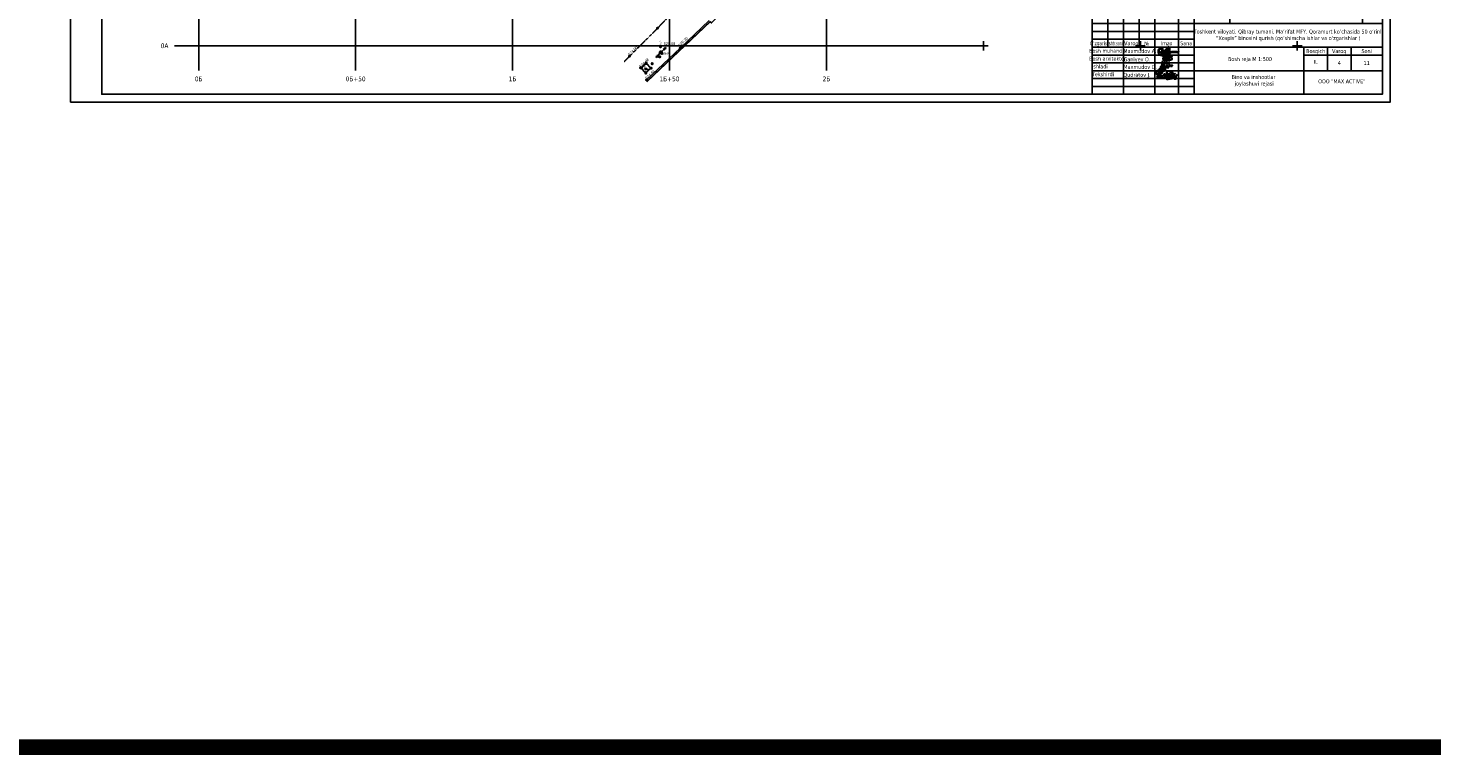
# Model space of a CAD drawing. Header units: millimetres. Extents: x 767170 to 66149698, y -983507 to 2493658.
# Tile 134 of 256: x 2255061 to 2702303, y -983507 to -752016. Entities that reach past the tile are written whole.
import ezdxf
from ezdxf.enums import TextEntityAlignment as Align

# ---------------------------------------------------------------- set-up
doc = ezdxf.new("R2010")
doc.units = ezdxf.units.MM
doc.linetypes.add('Д_ТРОТ_ТРУБА', pattern=[3, 1.5, -1.5])
for name, color, linetype in [('(001) Сетка', 92, 'Continuous'), ('(013) Газ', 30, 'ИК_Газопровод -------г--------'), ('(016) Кабель', 1, 'Continuous'), ('(022) Возд. Линии', 7, 'Continuous'), ('(025) Дорога', 7, 'Continuous'), ('(035) Откосы', 7, 'Continuous'), ('(038) Деревья', 7, 'Continuous'), ('(040) Ограда', 7, 'Continuous'), ('A_STROYSETKA', 5, 'Continuous'), ('V-NODE-TEXT', 11, 'Continuous'), ('Пикет', 7, 'Continuous')]:
    doc.layers.add(name, color=color, linetype=linetype)
doc.layers.add('ВВГ 3х2.5', color=5, linetype='Continuous', lineweight=40)
doc.styles.add('BM-431', font='txt')
doc.styles.add('COMPLEX', font='tahoma.ttf')
doc.styles.add('D-431', font='txt')
doc.styles.get("Standard").update_dxf_attribs({"font": 'isocpeui.ttf'})
doc.linetypes.add('GAZ_VOZDUSH', pattern='A,1,-2,["~",Standard,S=3,R=0,X=-1.5,Y=-1.5],-1,10', length=14)
doc.linetypes.add('ИК_Газопровод -------г--------', pattern='A,9,-0.6,["Г",Standard,S=1.2,R=0,X=0,Y=-0.6],-1.2', length=10.8)
doc.linetypes.add('ОГРАДА_БЕТ', pattern='A,4,["|",Standard,S=0.8,R=0,X=0,Y=-0.8],4', length=8)
doc.linetypes.add('ПОДПОРНАЯ СТЕНКА', pattern='A,2,["V",Standard,S=1.2,R=0,X=0,Y=-1.2],0.2,["V",Standard,S=0.8,R=0,X=0,Y=-0.8],0.25,["V",Standard,S=0.3,R=0,X=0,Y=-0.3],0.25', length=2.7)

# ---------------------------------------------------------------- blocks, each defined once
blk = doc.blocks.new('A$C77aec0c1')
at = {"color": 184, "lineweight": 30}
for points in [[(-78, 25), (-78, 20), (-80, 15), (-83, 15), (-86, 18), (-88, 25), (-88, 33), (-86, 42), (-83, 45), (-80, 45), (-75, 37), (-71, 24), (-70, 13), (-71, 2), (-72, -8), (-74, -12), (-77, -12), (-79, -10), (-81, -3), (-81, 3), (-79, 6), (-76, 8), (-74, 9)], [(-70, 9), (-64, 15), (-63, 26), (-65, 36), (-66, 41), (-66, 40), (-65, 39), (-64, 31), (-63, 26), (-62, 17), (-61, 8), (-61, -1), (-60, -9), (-59, -12), (-60, -10), (-60, -9), (-61, 4), (-62, 10), (-62, 15), (-62, 17), (-61, 15), (-58, 16), (-57, 21), (-57, 31), (-56, 37), (-53, 40), (-50, 40), (-46, 35), (-45, 30), (-46, 26), (-49, 25), (-50, 25)], [(-57, 20), (-56, 12), (-53, 2), (-51, -4), (-48, -7), (-43, -8), (-40, -6), (-39, -1), (-40, 3), (-41, 6), (-44, 8), (-47, 7), (-48, 6)], [(-30, 1), (-30, 17), (-28, 20), (-26, 20), (-21, 14), (-19, 5), (-17, -7), (-19, -11), (-22, -11), (-24, -8), (-23, -1), (-20, 7), (-17, 14), (-14, 19), (-10, 18), (-6, 11), (-5, -2), (-5, -9), (-9, -10), (-12, -7), (-11, 0), (-8, 6), (-7, 13), (-5, 18), (0, 21), (4, 18), (6, 10), (7, 1), (8, -7), (5, -9), (0, -8), (0, -1), (3, 7), (8, 16), (11, 20), (16, 20), (19, 13), (20, 1), (19, -6), (17, -9), (14, -9), (12, -1), (15, 7), (20, 14), (24, 20), (31, 21), (35, 15), (36, 1), (34, -6), (29, -6), (27, -3), (30, 6), (35, 12), (40, 19), (40, 25), (41, 24), (44, -5), (44, -4), (43, 10), (43, 12), (45, 17), (50, 21), (52, 22), (51, 22)], [(-10, 26), (-11, 31), (-6, 37), (1, 43), (6, 44), (10, 42), (12, 38), (15, 34), (18, 33), (25, 34), (29, 35), (34, 34), (35, 34)], [(43, 11), (45, 8), (48, 6), (52, 4), (55, 0), (58, -6), (59, -11), (59, -15), (57, -18), (52, -19), (48, -18), (46, -16), (46, -13), (48, -9), (51, -6), (55, -3), (58, 1), (62, 6), (67, 13), (70, 18)], [(-12, -17), (-3, -18), (8, -16), (18, -15), (25, -13), (31, -13)]]:
    blk.add_spline(points, degree=3, dxfattribs=at)
blk = doc.blocks.new('Odil Ganiyev')
at = {"color": 184, "lineweight": 30}
for points, knots in [([(278093, -189111), (278063, -189124), (277979, -189180), (277976, -189469), (278121, -189357), (278159, -189260), (278167, -189222)], [0, 0, 0, 0, 84.0196501, 319.3343003, 434.0069741, 519.963926, 519.963926, 519.963926, 519.963926]), ([(278167, -189222), (278181, -189151), (278171, -189084), (278111, -189103), (278093, -189111)], [526.8260919, 526.8260919, 526.8260919, 526.8260919, 665.5590851, 706.3961258, 706.3961258, 706.3961258, 706.3961258]), ([(278396, -189316), (278466, -189243), (278495, -189145), (278487, -189009), (278378, -188944), (278332, -188998), (278319, -189020), (278305, -189050), (278280, -189134), (278300, -189288), (278388, -189386)], [0, 0, 0, 0, 210.3316615, 341.5442092, 437.9935387, 521.2099933, 521.2099933, 521.2099933, 602.6433944, 823.0151487, 823.0151487, 823.0151487, 823.0151487]), ([(278617, -189118), (278680, -189058), (278780, -189127), (278817, -189262), (278675, -189400), (278595, -189412), (278531, -189410)], [498.2112386, 498.2112386, 498.2112386, 498.2112386, 560.9624335, 628.5608441, 789.1848952, 992.2030793, 992.2030793, 992.2030793, 992.2030793]), ([(278604, -188939), (278630, -188908), (278658, -188890), (278746, -188897), (278776, -188980), (278743, -189054), (278691, -189101), (278617, -189118)], [0, 0, 0, 0, 59.3016868, 137.8344496, 232.6714706, 306.9556541, 371.4434607, 371.4434607, 371.4434607, 371.4434607])]:
    blk.add_open_spline(points, degree=3, knots=knots, dxfattribs=at)
for points in [[(278174, -189155), (278173, -189633), (278135, -189699), (278036, -189702), (278008, -189605), (278074, -189469), (278128, -189405), (278218, -189288)], [(278009, -189095), (278081, -189029), (278139, -189055), (278204, -188993)], [(278218, -189288), (278220, -189298), (278251, -189229), (278258, -189294), (278315, -189206), (278295, -189231), (278320, -189288), (278380, -189198), (278355, -189239), (278384, -189286), (278449, -189192), (278428, -189223), (278438, -189281), (278515, -189197), (278494, -189208), (278505, -189282), (278604, -188932), (278563, -189514)], [(278213, -189509), (278316, -189388), (278340, -189483), (278421, -189425), (278521, -189382)]]:
    blk.add_spline(points, degree=3, dxfattribs=at)
blk = doc.blocks.new('A$C919267a4')
at = {"color": 184, "lineweight": 30}
for points in [[(-21.3, -6.1), (-26.6, -9.2), (-30, -12.6), (-31.7, -15.6), (-31.7, -17.4), (-30.8, -19.7), (-28.5, -22.1), (-26.4, -22.8), (-24.1, -22.1), (-22.8, -19.9), (-19.7, -13.8), (-13.8, 4.3), (-12.2, 9.7), (-8.9, 21.2), (-7.7, 23.3), (-6.4, 23.3), (-5.9, 20.4), (-14, 7.1), (-17.1, 3.7), (-18.8, 2.2), (-19.6, 2.2), (-19.6, 3.6), (-18.9, 3.6)], [(-14.8, -1.9), (-15, -1.4), (-15.4, -1.7), (-17.2, -7.9), (-16.8, -9.1), (-16.1, -9.5), (-13.5, -8.6), (-8.6, -0.6), (-8.6, 0.1), (-9.3, 0.3), (-9.8, -0.4), (-11.7, -5), (-11.7, -6.7), (-10, -8.1), (-5.8, -5), (-3.6, -1.3), (-3.6, 0), (-4, 0.5), (-4.7, -0.3), (-6.8, -4.2), (-6.8, -5.9), (-5.1, -5.9), (-2, -4.1), (0.1, -0.2), (0.1, 0), (-0.4, -1), (-1.5, -4.2), (2.8, -1.7), (3.5, 0), (3.4, 0), (3, -1.5), (3, -3.7), (11.1, 1.3), (13.9, 4.6), (16.5, 11), (17.2, 13.2), (16.1, 13.9), (14.7, 12.8), (12.1, 5.4), (8.5, -4.7), (4.2, -16.8), (1.8, -21), (-1.5, -22.6), (-6.9, -17.1), (-5.8, -13.2), (5.3, -6.4)], [(0.5, 7.1), (-0.3, 5.9), (0, 4.7), (2.3, 7.9), (-0.4, 13.3), (-10.2, 8.1), (-13.5, -1.1), (-14, -3.1), (-9.4, -6.1), (-3, -4.9), (17.5, 3.9), (36.4, 10.4), (43.8, 11.6), (45.2, 11.6), (41, 4.4), (39.6, 1.8), (39.6, -0.3)], [(17.9, 0.1), (19.5, 1.2), (19.5, -2.1), (22.2, -2.8), (26.1, 1), (28.7, 4.6), (25.6, 22), (16.9, 24), (8.4, 22.4), (-1.3, 15.8), (-3.7, 9.3), (-2.3, 4.9)], [(21.3, 8.5), (16.2, -4.1)]]:
    blk.add_spline(points, degree=3, dxfattribs=at)
blk = doc.blocks.new('A$Cd6f3408b')
at = {"color": 184, "lineweight": 40}
blk.add_spline([(616, 1465), (-947, -417), (-1252, -652), (-1377, -542), (-1370, -167), (-1260, 887), (-1268, 1192), (-1502, 1340), (-2010, 1192), (-2432, 864), (-2581, 457), (-2487, -160), (-2081, -581), (-1401, -855), (-979, -910), (-832, -860), (-636, -625), (-174, 654), (-43, 953), (324, 1461), (624, 1721), (355, 828), (-49, -105), (-207, -514), (-231, -808), (185, -251), (607, 468), (822, 863), (987, 1193), (892, 951), (736, 416), (641, 15), (607, -367), (663, -542), (819, -380), (1064, -55), (1091, 186), (911, 407), (586, 553), (127, 566), (-409, 538), (-1030, 443), (-1618, 290), (-1743, 217), (-1505, 24), (-1171, -9), (1352, 162), (2050, 232), (3192, 214), (4089, 40)], degree=3, dxfattribs=at)
blk = doc.blocks.new('A$C5df6ade7')
at = {"color": 0, "linetype": 'Continuous', "lineweight": -2}
for p, q in [((-87500, 27500), (-87500, 15000)), ((-82500, 27500), (-82500, 0)), ((-77500, 27500), (-77500, 15000)), ((-72500, 27500), (-72500, 0)), ((-65000, 27500), (-65000, 0)), ((-60000, 0), (-60000, 27495)), ((-92500, 25000), (-60000, 25000)), ((-92500, 22500), (-60000, 22500)), ((-60000, 22500), (0, 22500)), ((-92500, 20000), (-60000, 20000)), ((-92500, 17500), (-60000, 17500)), ((-92500, 15000), (0, 15000)), ((-25000, 0), (-25000, 15000)), ((-25000, 15000), (-25000, 0)), ((-17500, 15000), (-17500, 7500)), ((-10000, 15000), (-10000, 7500)), ((-92500, 12500), (-60000, 12500)), ((-92500, 10000), (-60000, 10000)), ((-25000, 12500), (0, 12500)), ((-92500, 7500), (-60000, 7500)), ((-92500, 5000), (-60000, 5000)), ((-60000, 7500), (0, 7500)), ((-92500, 2500), (-60000, 2500))]:
    blk.add_line(p, q, dxfattribs=at)
for points in [[(-92500, 27500), (0, 27500), (0, 0), (-92500, 0)], [(0, 0), (-92500, 0), (-92500, 27500), (0, 27500)]]:
    blk.add_lwpolyline(points, close=True, dxfattribs=at)
for points in [[(-48653, 27500), (-48653, 22500)], [(-6295, 27500), (-6295, 22500)]]:
    blk.add_lwpolyline(points)
blk.add_blockref('A$Cd6f3408b', (-68783, 13274))
for name, p, xscale, yscale, zscale in [('A$C919267a4', (-69537, 8612), 56.20031943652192, 56.20031943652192, 56.20031943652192), ('A$C77aec0c1', (-68252, 5613), 42.46449330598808, 42.46449330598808, 42.46449330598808)]:
    blk.add_blockref(name, p, dxfattribs=dict(xscale=xscale, yscale=yscale, zscale=zscale))
at = {"xscale": 3.545208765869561, "yscale": 3.545208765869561, "zscale": 3.545208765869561, "rotation": 351.5695638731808}
blk.add_blockref('Odil Ganiyev', (-946426, 819754), dxfattribs=at)
at = {"color": 0, "linetype": 'Continuous', "lineweight": -2, "style": 'COMPLEX'}
for s, p in [('2026-yil', (-55002, 24942)), ('BR', (-3274, 24900)), ('Varoq', (-80000, 16250)), ('№', (-75104, 16175)), ('Imzo', (-68750, 16250)), ('Sana', (-62500, 16250)), ('Bosqich', (-21250, 13750)), ('Varoq', (-13750, 13750)), ('Soni', (-5000, 13750)), ('Ishladi', (-90025, 8851)), ('Bosh reja М 1:500', (-42178, 11217)), ('IL', (-21250, 10326)), ('11', (-5000, 10000)), ('Tekshirdi', (-89033, 6386)), ('ООО "MAX ACTIVE"', (-12934, 4130))]:
    blk.add_text(s, height=1250, dxfattribs=at).set_placement(p, align=Align.MIDDLE_CENTER)
for s, width, p in [("O'zgarish", 0.75, (-90000, 16250)), ('Bosh muhandis', 0.85, (-87543, 13845)), ('Bosh arxitektor', 0.85, (-87539, 11336))]:
    blk.add_text(s, height=1250, dxfattribs=dict(at, width=width)).set_placement(p, align=Align.MIDDLE_CENTER)
at = {"color": 0, "linetype": 'Continuous', "lineweight": -2, "style": 'COMPLEX', "width": 0.648216}
blk.add_text('Ishtr.soni', height=1250, dxfattribs=at).set_placement((-87373, 15605), (-82748, 15605), align=Align.FIT)
at = {"color": 0, "linetype": 'Continuous', "lineweight": -2, "style": 'COMPLEX'}
for s, p in [('Maxmudov A.', (-82497, 13118)), ('Ganiyev O.', (-82453, 10489)), ('Maxmudov D.', (-82497, 8089)), ('Qudratov J.', (-82497, 5562))]:
    blk.add_text(s, height=1250, dxfattribs=at).set_placement(p)
at = {"insert": (-30000, 18750), "char_height": 1250, "width": 60000, "attachment_point": 5, "style": 'COMPLEX'}
blk.add_mtext('Toshkent viloyati, Qibray tumani, Ma’rifat MFY, Qoramurt ko‘chasida 50 o‘rinli “Xospis” binosini qurish (qo‘shimcha ishlar va o‘zgarishlar )', dxfattribs=at)
blk = doc.blocks.new('A11111111111')
blk.add_lwpolyline([(-186450, -2503181), (654550, -2503181), (654550, -1909181), (-186450, -1909181)], close=True)
for points in [[(649550, -2498181), (-166450, -2498181), (-166450, -1914181), (649550, -1914181), (649550, -2498181)], [(654550, -2498181), (654550, -1914181)]]:
    blk.add_lwpolyline(points)
at = {"xscale": 2.00000000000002, "yscale": 2.00000000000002, "zscale": 2.00000000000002}
blk.add_blockref('A$C5df6ade7', (649552, -2498181), dxfattribs=at)
blk = doc.blocks.new('Setka')
at = {"layer": '(001) Сетка'}
for p, q in [((-1.5, 0), (1.5, 0)), ((0, 1.5), (0, -1.5))]:
    blk.add_line(p, q, dxfattribs=at)
blk = doc.blocks.new('Topo Xos')
at = {"layer": '(001) Сетка', "transparency": 16777216}
for p in [(-143.34, -186.03), (-93.34, -186.03), (-43.34, -186.03), (6.66, -186.03), (56.66, -186.03), (106.66, -186.03), (156.66, -186.03), (206.66, -186.03)]:
    blk.add_blockref('Setka', p, dxfattribs=at)
blk = doc.blocks.new('A$Cccaa34c6')
at = {"layer": 'A_STROYSETKA', "linetype": 'Continuous'}
for p, q in [((0, 250000), (0, -7850.6)), ((50000, 250000), (50000, -7850.6)), ((100000, 250000), (100000, -7850.6)), ((150000, 250000), (150000, -7850.6)), ((200000, 250000), (200000, -7850.6)), ((-7707.2, 200000), (250000, 200000)), ((-7707.2, 150000), (250000, 150000)), ((-7707.2, 100000), (250000, 100000)), ((-7707.2, 50000), (250000, 50000)), ((-7707.2, 0), (250000, 0))]:
    blk.add_line(p, q, dxfattribs=at)
at = {"layer": 'A_STROYSETKA', "style": 'COMPLEX'}
for s, p in [('2A', (-9658, 200000)), ('1A+50', (-9658, 150000)), ('1A', (-9658, 100000)), ('0A+50', (-9658, 50000)), ('0A', (-9658, 0))]:
    blk.add_text(s, height=1500, dxfattribs=at).set_placement(p, align=Align.MIDDLE_RIGHT)
for s, p in [('0Б', (0, -9801.4)), ('0Б+50', (50000, -9801.4)), ('1Б', (100000, -9801.4)), ('1Б+50', (150000, -9801.4)), ('2Б', (200000, -9801.4))]:
    blk.add_text(s, height=1500, dxfattribs=at).set_placement(p, align=Align.TOP_CENTER)
blk = doc.blocks.new('U1081')
at = {"color": 7, "const_width": 0.375}
blk.add_lwpolyline([(0.0125, 0.0125, 1), (-0.0125, -0.0125, 1), (0.0125, 0.0125)], format="xyb", close=True, dxfattribs=at)
at = {"color": 7}
blk.add_circle((0, 0), 0.5, dxfattribs=at)
at = {"color": 4, "oblique": 15}
blk.add_attdef('Z', (1.177455, -0.732602), '', height=2, dxfattribs=at)
blk = doc.blocks.new('ell')
at = {"const_width": 0.05}
for points in [[(0, 0.8), (-0.5, 0.3)], [(0, 1.2), (-0.44, 0.76)], [(0, 1.6), (-0.39, 1.21)], [(0, 2), (-0.33, 1.67)], [(0, 0), (0, 2)], [(0, 2), (0.33, 1.67)], [(0, 1.6), (0.39, 1.21)], [(0, 1.2), (0.44, 0.76)], [(0, 0.8), (0.5, 0.3)], [(0, 0), (0.38, 0)]]:
    blk.add_lwpolyline(points, dxfattribs=at)
blk = doc.blocks.new('asdaw1234141')
at = {"layer": '(013) Газ', "linetype": 'GAZ_VOZDUSH', "ltscale": 600, "flags": 128}
blk.add_lwpolyline([(18190, -35262), (9748, -44491), (-36618, -92749), (-37103, -92367), (-57221, -111523)], dxfattribs=at)
at = {"layer": '(016) Кабель', "color": 0}
for p, q in [((-58035, -107208, 524797), (-57523, -107756, 524797)), ((-57523, -107756, 524797), (-57533, -107013, 524797)), ((-57533, -107013, 524797), (-56850, -107744, 524797)), ((-57249, -107500, 524797), (-57066, -107329, 524797)), ((-57066, -107329, 524797), (-56850, -107744, 524797)), ((-56850, -107744, 524797), (-57249, -107500, 524797))]:
    blk.add_line(p, q, dxfattribs=at)
at = {"layer": '(016) Кабель', "color": 0, "linetype": 'ByBlock', "const_width": 125, "elevation": 524548}
blk.add_lwpolyline([(-52592, -102442, 1), (-52219, -102410, 1)], format="xyb", close=True, dxfattribs=at)
at = {"layer": '(016) Кабель', "color": 0, "elevation": 524843}
blk.add_lwpolyline([(-58982, -107022), (-57468, -105608), (-56016, -107162), (-57531, -108577)], close=True, dxfattribs=at)
at = {"layer": '(022) Возд. Линии'}
for p, q in [((-52927, -102295, 524466), (-54297, -103752, 524466)), ((-53955, -103387, 524466), (-53794, -102852, 524466)), ((-52575, -101941, 524466), (-51122, -100565, 524466)), ((-51485, -100909, 524466), (-52020, -101071, 524466)), ((-51485, -100909, 524466), (-51676, -101435, 524466)), ((-51122, -100565, 524466), (-51657, -100728, 524466)), ((-51122, -100565, 524466), (-51313, -101091, 524466)), ((-54297, -103752, 524466), (-54137, -103216, 524466)), ((-54297, -103752, 524466), (-53773, -103559, 524466)), ((-53955, -103387, 524466), (-53430, -103194, 524466))]:
    blk.add_line(p, q, dxfattribs=at)
at = {"layer": '(025) Дорога', "linetype": 'Д_ТРОТ_ТРУБА', "elevation": 524612}
blk.add_lwpolyline([(-64493, -105070), (-53854, -94447), (-47824, -88199), (-45983, -86685), (-44042, -84841), (-41326, -81884), (-39588, -79458), (-31164, -70747), (-21589, -60944), (-12051, -51459), (-2009, -41732), (6767, -33428), (12566, -27815), (14277, -26160)], dxfattribs=at)
at = {"layer": '(035) Откосы', "linetype": 'ПОДПОРНАЯ СТЕНКА', "elevation": 524589}
blk.add_lwpolyline([(-57602, -108781), (-55834, -107130), (-57427, -105424), (-59195, -107075)], close=True, dxfattribs=at)
at = {"layer": '(040) Ограда', "linetype": 'ОГРАДА_БЕТ', "elevation": 524372}
blk.add_lwpolyline([(-57303, -110837), (-46575, -100737), (-37378, -91968)], dxfattribs=at)
at = {"layer": '(040) Ограда', "elevation": 524372}
blk.add_lwpolyline([(-57028, -111128), (-46299, -101027), (-37063, -92221)], dxfattribs=at)
at = {"color": 7, "const_width": 188, "elevation": 524466}
blk.add_lwpolyline([(-52750, -102106, 1), (-52762, -102119, 1), (-52750, -102106)], format="xyb", close=True, dxfattribs=at)
at = {"color": 7}
blk.add_circle((-52756, -102112, 524466), 250, dxfattribs=at)
at = {"layer": 'Пикет', "color": 7, "linetype": 'ByBlock', "lineweight": -2, "transparency": 16777216}
for p in [(-53854, -94447, 525198), (-52908, -100345, 525081), (-52756, -102112, 524759), (-52406, -102426, 524841), (-46575, -100737, 525204), (-62725, -103305, 524905), (-59195, -107075, 524882), (-58962, -107006, 525136), (-57471, -105639, 525112), (-57422, -105419, 524938), (-55996, -107146, 525090), (-55834, -107130, 524721), (-55532, -105722, 524642), (-53134, -103521, 524727), (-57568, -108741, 524709), (-57511, -108514, 525090), (-57303, -110837, 524665)]:
    blk.add_point(p, dxfattribs=at)
at = {"layer": '(022) Возд. Линии', "xscale": 499.9999999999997, "yscale": 499.9999999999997, "zscale": 499.9999999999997, "rotation": 4.802156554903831}
for p in [(-55532, -105722, 524349), (-53134, -103521, 524434)]:
    blk.add_blockref('U1081', p, dxfattribs=at)
at = {"layer": '(038) Деревья', "linetype": 'Continuous', "xscale": 1000, "yscale": 1000, "zscale": 1000}
blk.add_blockref('ell', (-52908, -100345, 524788), dxfattribs=at)
at = {"layer": '(016) Кабель', "color": 0, "linetype": 'ByBlock', "style": 'BM-431'}
blk.add_text('вых.', height=875, dxfattribs=at).set_placement((-52118, -102733, 524548))
at = {"layer": '(016) Кабель', "color": 0}
blk.add_text('м', height=875, rotation=134.33398, dxfattribs=at).set_placement((-57444, -106746, 524797))
at = {"color": 4, "oblique": 15}
for p in [(7915, -43169, 526510), (-14957, -65237, 525926), (-30354, -80716, 525694), (-52139, -102428, 524466)]:
    blk.add_attdef('Z', p, '', height=1000, rotation=4.80216, dxfattribs=at)
at = {"layer": 'V-NODE-TEXT', "color": 7, "linetype": 'ByBlock', "char_height": 875, "attachment_point": 4, "style": 'D-431'}
for s, insert, rotation in [('{\\fD431|b0|i0|c0|p34;525.20}', (-46982, -99993, 525204), 43.65725), ('{\\fD431|b0|i0|c0|p34;524.90}', (-62951, -102937, 524905), 44.95532), ('{\\fD431|b0|i0|c0|p34;524.88}', (-59409, -106700, 524882), 43.12677), ('{\\fD431|b0|i0|c0|p34;524.66}', (-57517, -110462, 524665), 43.27127)]:
    blk.add_mtext(s, dxfattribs=dict(at, insert=insert, rotation=rotation))
at = {"layer": 'V-NODE-TEXT', "color": 7, "linetype": 'ByBlock', "insert": (-51847, -99342, 525081), "char_height": 875, "attachment_point": 4, "style": 'D-431'}
blk.add_mtext('{\\fD431|b0|i0|c0|p34;525.08}', dxfattribs=at)

msp = doc.modelspace()

# ---------------------------------------------------------------- linework, layer by layer
at = {"color": 5, "const_width": 5000}
msp.add_lwpolyline([(769670.35, -316390.45), (6017589.4, -316390.45), (6017589.4, -981006.92), (769670.35, -981006.92)], close=True, dxfattribs=at)

# ---------------------------------------------------------------- block references
at = {"xscale": 0.5, "yscale": 0.5, "zscale": 0.5}
msp.add_blockref('A11111111111', (2361748.15, 475993.25), dxfattribs=at)

# ---------------------------------------------------------------- texts
at = {"color": 0, "linetype": 'Continuous', "lineweight": -2, "style": 'COMPLEX'}
msp.add_text('4', height=1250, dxfattribs=at).set_placement((2672774.23, -763097.37), align=Align.MIDDLE_CENTER)
at = {"insert": (2631291.24, -766973.63), "char_height": 1250, "width": 27867.927, "attachment_point": 1, "style": 'COMPLEX'}
msp.add_mtext('\\pi7218.46655;Bino va inshootlar\\P\\pi7662.55654; joylashuvi rejasi', dxfattribs=at)

# ---------------------------------------------------------------- next in the draw order: block references
at = {"xscale": 1000, "yscale": 1000, "zscale": 1000}
msp.add_blockref('Topo Xos', (2452754.32, -571613.28), dxfattribs=at)

# ---------------------------------------------------------------- next in the draw order: block references
msp.add_blockref('A$Cccaa34c6', (2309413.61, -757644.92))
at = {"layer": 'ВВГ 3х2.5', "color": 1, "lineweight": 40}
msp.add_blockref('asdaw1234141', (2509413.61, -657644.92), dxfattribs=at)

doc.saveas('drawing.dxf')
